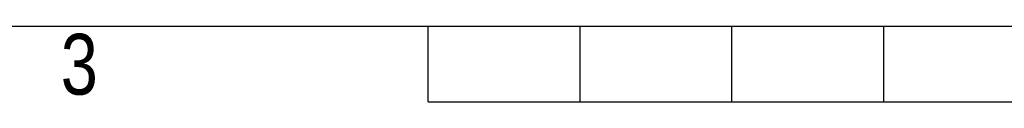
# Model space of a CAD drawing. Header units: millimetres. Extents: x 0 to 420, y 0 to 297.
# Tile 6 of 59: x 130 to 198, y 0 to 5. Entities that reach past the tile are written whole.
import ezdxf

# ---------------------------------------------------------------- set-up
doc = ezdxf.new("R2010")
doc.units = ezdxf.units.MM
doc.layers.add('CARTIGLIO', color=140, linetype='Continuous')
doc.styles.add('SLDTEXTSTYLE2', font='TXT', dxfattribs={"width": 0.821468})

msp = doc.modelspace()

# ---------------------------------------------------------------- linework, layer by layer
at = {"layer": 'CARTIGLIO', "linetype": 'Continuous'}
for p, q in [((5.18012, 5.171), (414.8274, 5.171)), ((158.2616, -0.00321), (158.2616, 5.171)), ((168.61003, -0.00321), (168.61003, 5.171)), ((178.95846, -0.00321), (178.95846, 5.171)), ((189.30689, -0.00321), (189.30689, 5.171)), ((158.2616, -0.00321), (261.74592, -0.00321))]:
    msp.add_line(p, q, dxfattribs=at)

# ---------------------------------------------------------------- texts
at = {"layer": 'CARTIGLIO', "insert": (134.49186, 4.63707), "char_height": 4.13937, "attachment_point": 2, "style": 'SLDTEXTSTYLE2'}
msp.add_mtext('3', dxfattribs=at)

doc.saveas('drawing.dxf')
